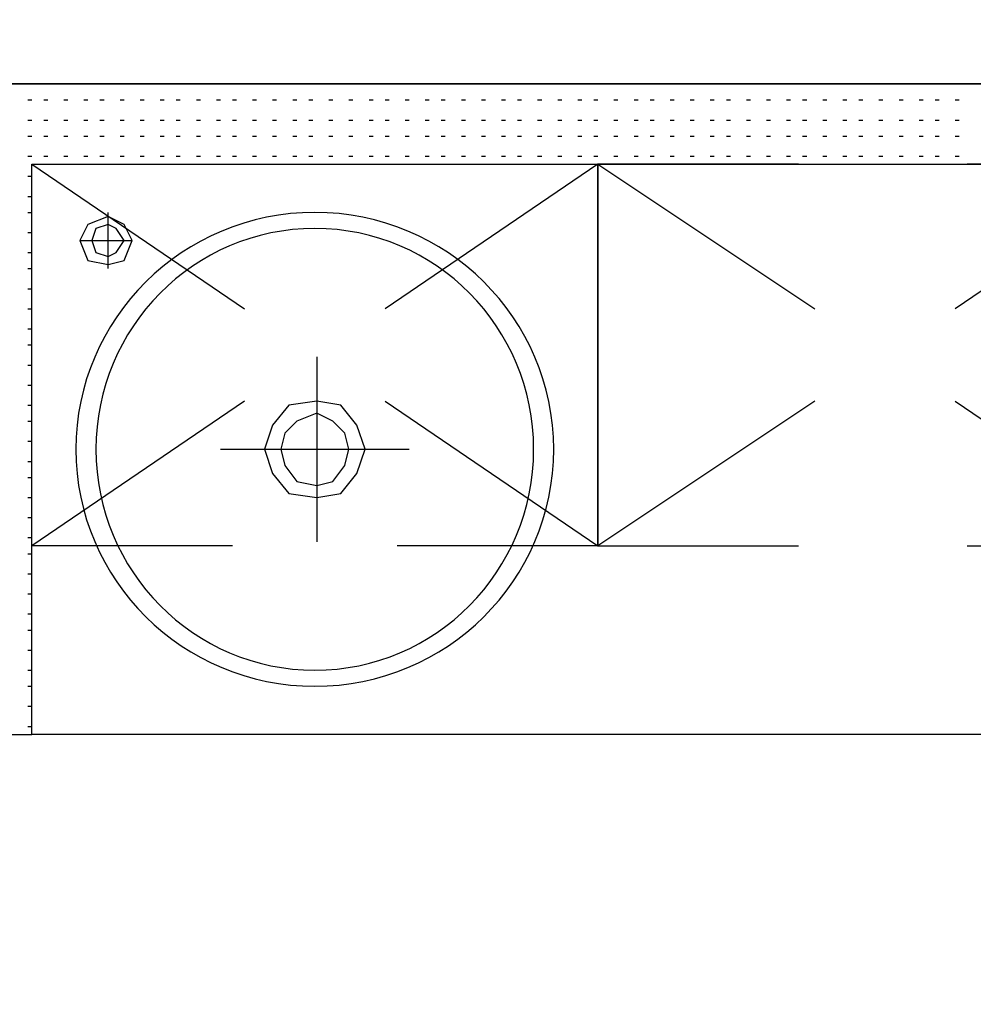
# Model space of a CAD drawing. Header units: millimetres. Extents: x 46 to 491, y -41 to 547.
# Tile 37 of 140: x 124 to 134, y 101 to 111. Entities that reach past the tile are written whole.
import ezdxf
from ezdxf import colors
from ezdxf.entities.mleader import LeaderData, LeaderLine
from ezdxf.math import Vec2, Vec3

# ---------------------------------------------------------------- set-up
doc = ezdxf.new("R2010")
doc.units = ezdxf.units.MM
doc.header["$LTSCALE"] = 10
doc.layers.add('_IE_adresy', color=173, linetype='Continuous')
doc.layers.add('xref', color=252, linetype='Continuous')
doc.styles.add('EEP_adresy', font='ARIALNI.TTF', dxfattribs={"width": 0.9, "height": 20})

# ---------------------------------------------------------------- blocks, each defined once
blk = doc.blocks.new('stacja')
at = {"color": 9, "lineweight": 25}
for points in [[(70.231, 59.351333), (104.605667, 59.351333), (104.605667, 60.198), (20.616334, 60.198), (20.616334, 59.351333)], [(68.707, 59.351333), (68.707, 53.34), (70.231, 53.34), (70.231, 59.351333)], [(70.231, 59.351333), (72.347667, 59.351333)], [(72.347667, 55.329666), (70.231, 55.329666), (70.231, 59.351333), (72.474667, 57.827333)], [(73.956334, 56.853666), (76.2, 55.329666), (76.2, 59.351333), (73.956334, 57.827333)], [(74.083334, 59.351333), (76.2, 59.351333), (76.2, 55.329666), (74.083334, 55.329666)], [(78.316667, 59.351333), (76.2, 59.351333), (76.2, 55.329666)], [(78.486, 56.853666), (76.2, 55.329666), (76.2, 59.351333), (78.486, 57.827333)], [(80.094667, 55.329666), (82.211334, 55.329666), (82.211334, 59.351333), (79.967667, 57.827333)], [(82.211334, 59.351333), (80.094667, 59.351333)], [(73.236667, 57.319333), (73.236667, 55.372)], [(72.474667, 56.853666), (70.231, 55.329666)], [(79.967667, 56.853666), (82.211334, 55.329666)], [(72.220667, 56.345666), (74.210334, 56.345666)], [(76.2, 55.329666), (78.316667, 55.329666)]]:
    blk.add_lwpolyline(points, dxfattribs=at)
for points in [[(71.289334, 58.547), (71.204667, 58.716333), (71.035334, 58.801), (70.823667, 58.716333), (70.739, 58.547), (70.823667, 58.335333), (71.035334, 58.293), (71.204667, 58.335333)], [(71.204667, 58.547), (71.12, 58.674), (71.035334, 58.716333), (70.908334, 58.674), (70.866, 58.547), (70.908334, 58.42), (71.035334, 58.377666), (71.12, 58.42)], [(73.744667, 56.345666), (73.66, 56.599666), (73.490667, 56.811333), (73.236667, 56.853666), (72.940334, 56.811333), (72.771, 56.599666), (72.686334, 56.345666), (72.771, 56.091666), (72.940334, 55.88), (73.236667, 55.837666), (73.490667, 55.88), (73.66, 56.091666)], [(73.575334, 56.345666), (73.533, 56.515), (73.406, 56.642), (73.236667, 56.726666), (73.025, 56.642), (72.898, 56.515), (72.855667, 56.345666), (72.898, 56.176333), (73.025, 56.007), (73.236667, 55.964666), (73.406, 56.007), (73.533, 56.176333)]]:
    blk.add_lwpolyline(points, close=True, dxfattribs=at)
for major_axis, ratio in [((2.518833, 0), 0.991597), ((0, -2.328333), 0.990909)]:
    blk.add_ellipse((73.2155, 56.345666), major_axis=major_axis, ratio=ratio, start_param=0, end_param=6.283185, dxfattribs=at)
for points in [[(20.616334, 60.198), (20.616334, 60.198), (104.605667, 60.198), (104.605667, 60.198)], [(70.188667, 60.028666), (70.188667, 60.028666), (70.231, 60.028666), (70.231, 60.028666)], [(70.358, 60.028666), (70.358, 60.028666), (70.400334, 60.028666), (70.400334, 60.028666)], [(70.569667, 60.028666), (70.569667, 60.028666), (70.612, 60.028666), (70.612, 60.028666)], [(70.781334, 60.028666), (70.781334, 60.028666), (70.823667, 60.028666), (70.823667, 60.028666)], [(70.950667, 60.028666), (70.950667, 60.028666), (70.993, 60.028666), (70.993, 60.028666)], [(71.162334, 60.028666), (71.162334, 60.028666), (71.204667, 60.028666), (71.204667, 60.028666)], [(71.374, 60.028666), (71.374, 60.028666), (71.416334, 60.028666), (71.416334, 60.028666)], [(71.585667, 60.028666), (71.585667, 60.028666), (71.628, 60.028666), (71.628, 60.028666)], [(71.755, 60.028666), (71.755, 60.028666), (71.797334, 60.028666), (71.797334, 60.028666)], [(71.966667, 60.028666), (71.966667, 60.028666), (72.009, 60.028666), (72.009, 60.028666)], [(72.178334, 60.028666), (72.178334, 60.028666), (72.220667, 60.028666), (72.220667, 60.028666)], [(72.347667, 60.028666), (72.347667, 60.028666), (72.39, 60.028666), (72.39, 60.028666)], [(72.559334, 60.028666), (72.559334, 60.028666), (72.601667, 60.028666), (72.601667, 60.028666)], [(72.771, 60.028666), (72.771, 60.028666), (72.813334, 60.028666), (72.813334, 60.028666)], [(72.982667, 60.028666), (72.982667, 60.028666), (73.025, 60.028666), (73.025, 60.028666)], [(73.152, 60.028666), (73.152, 60.028666), (73.194334, 60.028666), (73.194334, 60.028666)], [(73.363667, 60.028666), (73.363667, 60.028666), (73.406, 60.028666), (73.406, 60.028666)], [(73.575334, 60.028666), (73.575334, 60.028666), (73.617667, 60.028666), (73.617667, 60.028666)], [(73.787, 60.028666), (73.787, 60.028666), (73.829334, 60.028666), (73.829334, 60.028666)], [(73.956334, 60.028666), (73.956334, 60.028666), (73.998667, 60.028666), (73.998667, 60.028666)], [(74.168, 60.028666), (74.168, 60.028666), (74.210334, 60.028666), (74.210334, 60.028666)], [(74.379667, 60.028666), (74.379667, 60.028666), (74.422, 60.028666), (74.422, 60.028666)], [(74.549, 60.028666), (74.549, 60.028666), (74.591334, 60.028666), (74.591334, 60.028666)], [(74.760667, 60.028666), (74.760667, 60.028666), (74.803, 60.028666), (74.803, 60.028666)], [(74.972334, 60.028666), (74.972334, 60.028666), (75.014667, 60.028666), (75.014667, 60.028666)], [(75.184, 60.028666), (75.184, 60.028666), (75.226334, 60.028666), (75.226334, 60.028666)], [(75.353334, 60.028666), (75.353334, 60.028666), (75.395667, 60.028666), (75.395667, 60.028666)], [(75.565, 60.028666), (75.565, 60.028666), (75.607334, 60.028666), (75.607334, 60.028666)], [(75.776667, 60.028666), (75.776667, 60.028666), (75.819, 60.028666), (75.819, 60.028666)], [(75.988334, 60.028666), (75.988334, 60.028666), (76.030667, 60.028666), (76.030667, 60.028666)], [(76.157667, 60.028666), (76.157667, 60.028666), (76.2, 60.028666), (76.2, 60.028666)], [(76.369334, 60.028666), (76.369334, 60.028666), (76.411667, 60.028666), (76.411667, 60.028666)], [(76.581, 60.028666), (76.581, 60.028666), (76.623334, 60.028666), (76.623334, 60.028666)], [(76.750334, 60.028666), (76.750334, 60.028666), (76.792667, 60.028666), (76.792667, 60.028666)], [(76.962, 60.028666), (76.962, 60.028666), (77.004334, 60.028666), (77.004334, 60.028666)], [(77.173667, 60.028666), (77.173667, 60.028666), (77.216, 60.028666), (77.216, 60.028666)], [(77.385334, 60.028666), (77.385334, 60.028666), (77.427667, 60.028666), (77.427667, 60.028666)], [(77.554667, 60.028666), (77.554667, 60.028666), (77.597, 60.028666), (77.597, 60.028666)], [(77.766334, 60.028666), (77.766334, 60.028666), (77.808667, 60.028666), (77.808667, 60.028666)], [(77.978, 60.028666), (77.978, 60.028666), (78.020334, 60.028666), (78.020334, 60.028666)], [(78.189667, 60.028666), (78.189667, 60.028666), (78.232, 60.028666), (78.232, 60.028666)], [(78.359, 60.028666), (78.359, 60.028666), (78.401334, 60.028666), (78.401334, 60.028666)], [(78.570667, 60.028666), (78.570667, 60.028666), (78.613, 60.028666), (78.613, 60.028666)], [(78.782334, 60.028666), (78.782334, 60.028666), (78.824667, 60.028666), (78.824667, 60.028666)], [(78.951667, 60.028666), (78.951667, 60.028666), (78.994, 60.028666), (78.994, 60.028666)], [(79.163334, 60.028666), (79.163334, 60.028666), (79.205667, 60.028666), (79.205667, 60.028666)], [(79.375, 60.028666), (79.375, 60.028666), (79.417334, 60.028666), (79.417334, 60.028666)], [(79.586667, 60.028666), (79.586667, 60.028666), (79.629, 60.028666), (79.629, 60.028666)], [(79.756, 60.028666), (79.756, 60.028666), (79.798334, 60.028666), (79.798334, 60.028666)], [(79.967667, 60.028666), (79.967667, 60.028666), (80.01, 60.028666), (80.01, 60.028666)], [(70.188667, 59.817), (70.188667, 59.817), (70.231, 59.817), (70.231, 59.817)], [(70.358, 59.817), (70.358, 59.817), (70.400334, 59.817), (70.400334, 59.817)], [(70.569667, 59.817), (70.569667, 59.817), (70.612, 59.817), (70.612, 59.817)], [(70.781334, 59.817), (70.781334, 59.817), (70.823667, 59.817), (70.823667, 59.817)], [(70.950667, 59.817), (70.950667, 59.817), (70.993, 59.817), (70.993, 59.817)], [(71.162334, 59.817), (71.162334, 59.817), (71.204667, 59.817), (71.204667, 59.817)], [(71.374, 59.817), (71.374, 59.817), (71.416334, 59.817), (71.416334, 59.817)], [(71.585667, 59.817), (71.585667, 59.817), (71.628, 59.817), (71.628, 59.817)], [(71.755, 59.817), (71.755, 59.817), (71.797334, 59.817), (71.797334, 59.817)], [(71.966667, 59.817), (71.966667, 59.817), (72.009, 59.817), (72.009, 59.817)], [(72.178334, 59.817), (72.178334, 59.817), (72.220667, 59.817), (72.220667, 59.817)], [(72.347667, 59.817), (72.347667, 59.817), (72.39, 59.817), (72.39, 59.817)], [(72.559334, 59.817), (72.559334, 59.817), (72.601667, 59.817), (72.601667, 59.817)], [(72.771, 59.817), (72.771, 59.817), (72.813334, 59.817), (72.813334, 59.817)], [(72.982667, 59.817), (72.982667, 59.817), (73.025, 59.817), (73.025, 59.817)], [(73.152, 59.817), (73.152, 59.817), (73.194334, 59.817), (73.194334, 59.817)], [(73.363667, 59.817), (73.363667, 59.817), (73.406, 59.817), (73.406, 59.817)], [(73.575334, 59.817), (73.575334, 59.817), (73.617667, 59.817), (73.617667, 59.817)], [(73.787, 59.817), (73.787, 59.817), (73.829334, 59.817), (73.829334, 59.817)], [(73.956334, 59.817), (73.956334, 59.817), (73.998667, 59.817), (73.998667, 59.817)], [(74.168, 59.817), (74.168, 59.817), (74.210334, 59.817), (74.210334, 59.817)], [(74.379667, 59.817), (74.379667, 59.817), (74.422, 59.817), (74.422, 59.817)], [(74.549, 59.817), (74.549, 59.817), (74.591334, 59.817), (74.591334, 59.817)], [(74.760667, 59.817), (74.760667, 59.817), (74.803, 59.817), (74.803, 59.817)], [(74.972334, 59.817), (74.972334, 59.817), (75.014667, 59.817), (75.014667, 59.817)], [(75.184, 59.817), (75.184, 59.817), (75.226334, 59.817), (75.226334, 59.817)], [(75.353334, 59.817), (75.353334, 59.817), (75.395667, 59.817), (75.395667, 59.817)], [(75.565, 59.817), (75.565, 59.817), (75.607334, 59.817), (75.607334, 59.817)], [(75.776667, 59.817), (75.776667, 59.817), (75.819, 59.817), (75.819, 59.817)], [(75.988334, 59.817), (75.988334, 59.817), (76.030667, 59.817), (76.030667, 59.817)], [(76.157667, 59.817), (76.157667, 59.817), (76.2, 59.817), (76.2, 59.817)], [(76.369334, 59.817), (76.369334, 59.817), (76.411667, 59.817), (76.411667, 59.817)], [(76.581, 59.817), (76.581, 59.817), (76.623334, 59.817), (76.623334, 59.817)], [(76.750334, 59.817), (76.750334, 59.817), (76.792667, 59.817), (76.792667, 59.817)], [(76.962, 59.817), (76.962, 59.817), (77.004334, 59.817), (77.004334, 59.817)], [(77.173667, 59.817), (77.173667, 59.817), (77.216, 59.817), (77.216, 59.817)], [(77.385334, 59.817), (77.385334, 59.817), (77.427667, 59.817), (77.427667, 59.817)], [(77.554667, 59.817), (77.554667, 59.817), (77.597, 59.817), (77.597, 59.817)], [(77.766334, 59.817), (77.766334, 59.817), (77.808667, 59.817), (77.808667, 59.817)], [(77.978, 59.817), (77.978, 59.817), (78.020334, 59.817), (78.020334, 59.817)], [(78.189667, 59.817), (78.189667, 59.817), (78.232, 59.817), (78.232, 59.817)], [(78.359, 59.817), (78.359, 59.817), (78.401334, 59.817), (78.401334, 59.817)], [(78.570667, 59.817), (78.570667, 59.817), (78.613, 59.817), (78.613, 59.817)], [(78.782334, 59.817), (78.782334, 59.817), (78.824667, 59.817), (78.824667, 59.817)], [(78.951667, 59.817), (78.951667, 59.817), (78.994, 59.817), (78.994, 59.817)], [(79.163334, 59.817), (79.163334, 59.817), (79.205667, 59.817), (79.205667, 59.817)], [(79.375, 59.817), (79.375, 59.817), (79.417334, 59.817), (79.417334, 59.817)], [(79.586667, 59.817), (79.586667, 59.817), (79.629, 59.817), (79.629, 59.817)], [(79.756, 59.817), (79.756, 59.817), (79.798334, 59.817), (79.798334, 59.817)], [(79.967667, 59.817), (79.967667, 59.817), (80.01, 59.817), (80.01, 59.817)], [(70.188667, 59.647666), (70.188667, 59.647666), (70.231, 59.647666), (70.231, 59.647666)], [(70.358, 59.647666), (70.358, 59.647666), (70.400334, 59.647666), (70.400334, 59.647666)], [(70.569667, 59.647666), (70.569667, 59.647666), (70.612, 59.647666), (70.612, 59.647666)], [(70.781334, 59.647666), (70.781334, 59.647666), (70.823667, 59.647666), (70.823667, 59.647666)], [(70.950667, 59.647666), (70.950667, 59.647666), (70.993, 59.647666), (70.993, 59.647666)], [(71.162334, 59.647666), (71.162334, 59.647666), (71.204667, 59.647666), (71.204667, 59.647666)], [(71.374, 59.647666), (71.374, 59.647666), (71.416334, 59.647666), (71.416334, 59.647666)], [(71.585667, 59.647666), (71.585667, 59.647666), (71.628, 59.647666), (71.628, 59.647666)], [(71.755, 59.647666), (71.755, 59.647666), (71.797334, 59.647666), (71.797334, 59.647666)], [(71.966667, 59.647666), (71.966667, 59.647666), (72.009, 59.647666), (72.009, 59.647666)], [(72.178334, 59.647666), (72.178334, 59.647666), (72.220667, 59.647666), (72.220667, 59.647666)], [(72.347667, 59.647666), (72.347667, 59.647666), (72.39, 59.647666), (72.39, 59.647666)], [(72.559334, 59.647666), (72.559334, 59.647666), (72.601667, 59.647666), (72.601667, 59.647666)], [(72.771, 59.647666), (72.771, 59.647666), (72.813334, 59.647666), (72.813334, 59.647666)], [(72.982667, 59.647666), (72.982667, 59.647666), (73.025, 59.647666), (73.025, 59.647666)], [(73.152, 59.647666), (73.152, 59.647666), (73.194334, 59.647666), (73.194334, 59.647666)], [(73.363667, 59.647666), (73.363667, 59.647666), (73.406, 59.647666), (73.406, 59.647666)], [(73.575334, 59.647666), (73.575334, 59.647666), (73.617667, 59.647666), (73.617667, 59.647666)], [(73.787, 59.647666), (73.787, 59.647666), (73.829334, 59.647666), (73.829334, 59.647666)], [(73.956334, 59.647666), (73.956334, 59.647666), (73.998667, 59.647666), (73.998667, 59.647666)], [(74.168, 59.647666), (74.168, 59.647666), (74.210334, 59.647666), (74.210334, 59.647666)], [(74.379667, 59.647666), (74.379667, 59.647666), (74.422, 59.647666), (74.422, 59.647666)], [(74.549, 59.647666), (74.549, 59.647666), (74.591334, 59.647666), (74.591334, 59.647666)], [(74.760667, 59.647666), (74.760667, 59.647666), (74.803, 59.647666), (74.803, 59.647666)], [(74.972334, 59.647666), (74.972334, 59.647666), (75.014667, 59.647666), (75.014667, 59.647666)], [(75.184, 59.647666), (75.184, 59.647666), (75.226334, 59.647666), (75.226334, 59.647666)], [(75.353334, 59.647666), (75.353334, 59.647666), (75.395667, 59.647666), (75.395667, 59.647666)], [(75.565, 59.647666), (75.565, 59.647666), (75.607334, 59.647666), (75.607334, 59.647666)], [(75.776667, 59.647666), (75.776667, 59.647666), (75.819, 59.647666), (75.819, 59.647666)], [(75.988334, 59.647666), (75.988334, 59.647666), (76.030667, 59.647666), (76.030667, 59.647666)], [(76.157667, 59.647666), (76.157667, 59.647666), (76.2, 59.647666), (76.2, 59.647666)], [(76.369334, 59.647666), (76.369334, 59.647666), (76.411667, 59.647666), (76.411667, 59.647666)], [(76.581, 59.647666), (76.581, 59.647666), (76.623334, 59.647666), (76.623334, 59.647666)], [(76.750334, 59.647666), (76.750334, 59.647666), (76.792667, 59.647666), (76.792667, 59.647666)], [(76.962, 59.647666), (76.962, 59.647666), (77.004334, 59.647666), (77.004334, 59.647666)], [(77.173667, 59.647666), (77.173667, 59.647666), (77.216, 59.647666), (77.216, 59.647666)], [(77.385334, 59.647666), (77.385334, 59.647666), (77.427667, 59.647666), (77.427667, 59.647666)], [(77.554667, 59.647666), (77.554667, 59.647666), (77.597, 59.647666), (77.597, 59.647666)], [(77.766334, 59.647666), (77.766334, 59.647666), (77.808667, 59.647666), (77.808667, 59.647666)], [(77.978, 59.647666), (77.978, 59.647666), (78.020334, 59.647666), (78.020334, 59.647666)], [(78.189667, 59.647666), (78.189667, 59.647666), (78.232, 59.647666), (78.232, 59.647666)], [(78.359, 59.647666), (78.359, 59.647666), (78.401334, 59.647666), (78.401334, 59.647666)], [(78.570667, 59.647666), (78.570667, 59.647666), (78.613, 59.647666), (78.613, 59.647666)], [(78.782334, 59.647666), (78.782334, 59.647666), (78.824667, 59.647666), (78.824667, 59.647666)], [(78.951667, 59.647666), (78.951667, 59.647666), (78.994, 59.647666), (78.994, 59.647666)], [(79.163334, 59.647666), (79.163334, 59.647666), (79.205667, 59.647666), (79.205667, 59.647666)], [(79.375, 59.647666), (79.375, 59.647666), (79.417334, 59.647666), (79.417334, 59.647666)], [(79.586667, 59.647666), (79.586667, 59.647666), (79.629, 59.647666), (79.629, 59.647666)], [(79.756, 59.647666), (79.756, 59.647666), (79.798334, 59.647666), (79.798334, 59.647666)], [(79.967667, 59.647666), (79.967667, 59.647666), (80.01, 59.647666), (80.01, 59.647666)], [(70.188667, 59.436), (70.188667, 59.436), (70.231, 59.436), (70.231, 59.436)], [(70.358, 59.436), (70.358, 59.436), (70.400334, 59.436), (70.400334, 59.436)], [(70.569667, 59.436), (70.569667, 59.436), (70.612, 59.436), (70.612, 59.436)], [(70.781334, 59.436), (70.781334, 59.436), (70.823667, 59.436), (70.823667, 59.436)], [(70.950667, 59.436), (70.950667, 59.436), (70.993, 59.436), (70.993, 59.436)], [(71.162334, 59.436), (71.162334, 59.436), (71.204667, 59.436), (71.204667, 59.436)], [(71.374, 59.436), (71.374, 59.436), (71.416334, 59.436), (71.416334, 59.436)], [(71.585667, 59.436), (71.585667, 59.436), (71.628, 59.436), (71.628, 59.436)], [(71.755, 59.436), (71.755, 59.436), (71.797334, 59.436), (71.797334, 59.436)], [(71.966667, 59.436), (71.966667, 59.436), (72.009, 59.436), (72.009, 59.436)], [(72.178334, 59.436), (72.178334, 59.436), (72.220667, 59.436), (72.220667, 59.436)], [(72.347667, 59.436), (72.347667, 59.436), (72.39, 59.436), (72.39, 59.436)], [(72.559334, 59.436), (72.559334, 59.436), (72.601667, 59.436), (72.601667, 59.436)], [(72.771, 59.436), (72.771, 59.436), (72.813334, 59.436), (72.813334, 59.436)], [(72.982667, 59.436), (72.982667, 59.436), (73.025, 59.436), (73.025, 59.436)], [(73.152, 59.436), (73.152, 59.436), (73.194334, 59.436), (73.194334, 59.436)], [(73.363667, 59.436), (73.363667, 59.436), (73.406, 59.436), (73.406, 59.436)], [(73.575334, 59.436), (73.575334, 59.436), (73.617667, 59.436), (73.617667, 59.436)], [(73.787, 59.436), (73.787, 59.436), (73.829334, 59.436), (73.829334, 59.436)], [(73.956334, 59.436), (73.956334, 59.436), (73.998667, 59.436), (73.998667, 59.436)], [(74.168, 59.436), (74.168, 59.436), (74.210334, 59.436), (74.210334, 59.436)], [(74.379667, 59.436), (74.379667, 59.436), (74.422, 59.436), (74.422, 59.436)], [(74.549, 59.436), (74.549, 59.436), (74.591334, 59.436), (74.591334, 59.436)], [(74.760667, 59.436), (74.760667, 59.436), (74.803, 59.436), (74.803, 59.436)], [(74.972334, 59.436), (74.972334, 59.436), (75.014667, 59.436), (75.014667, 59.436)], [(75.184, 59.436), (75.184, 59.436), (75.226334, 59.436), (75.226334, 59.436)], [(75.353334, 59.436), (75.353334, 59.436), (75.395667, 59.436), (75.395667, 59.436)], [(75.565, 59.436), (75.565, 59.436), (75.607334, 59.436), (75.607334, 59.436)], [(75.776667, 59.436), (75.776667, 59.436), (75.819, 59.436), (75.819, 59.436)], [(75.988334, 59.436), (75.988334, 59.436), (76.030667, 59.436), (76.030667, 59.436)], [(76.157667, 59.436), (76.157667, 59.436), (76.2, 59.436), (76.2, 59.436)], [(76.369334, 59.436), (76.369334, 59.436), (76.411667, 59.436), (76.411667, 59.436)], [(76.581, 59.436), (76.581, 59.436), (76.623334, 59.436), (76.623334, 59.436)], [(76.750334, 59.436), (76.750334, 59.436), (76.792667, 59.436), (76.792667, 59.436)], [(76.962, 59.436), (76.962, 59.436), (77.004334, 59.436), (77.004334, 59.436)], [(77.173667, 59.436), (77.173667, 59.436), (77.216, 59.436), (77.216, 59.436)], [(77.385334, 59.436), (77.385334, 59.436), (77.427667, 59.436), (77.427667, 59.436)], [(77.554667, 59.436), (77.554667, 59.436), (77.597, 59.436), (77.597, 59.436)], [(77.766334, 59.436), (77.766334, 59.436), (77.808667, 59.436), (77.808667, 59.436)], [(77.978, 59.436), (77.978, 59.436), (78.020334, 59.436), (78.020334, 59.436)], [(78.189667, 59.436), (78.189667, 59.436), (78.232, 59.436), (78.232, 59.436)], [(78.359, 59.436), (78.359, 59.436), (78.401334, 59.436), (78.401334, 59.436)], [(78.570667, 59.436), (78.570667, 59.436), (78.613, 59.436), (78.613, 59.436)], [(78.782334, 59.436), (78.782334, 59.436), (78.824667, 59.436), (78.824667, 59.436)], [(78.951667, 59.436), (78.951667, 59.436), (78.994, 59.436), (78.994, 59.436)], [(79.163334, 59.436), (79.163334, 59.436), (79.205667, 59.436), (79.205667, 59.436)], [(79.375, 59.436), (79.375, 59.436), (79.417334, 59.436), (79.417334, 59.436)], [(79.586667, 59.436), (79.586667, 59.436), (79.629, 59.436), (79.629, 59.436)], [(79.756, 59.436), (79.756, 59.436), (79.798334, 59.436), (79.798334, 59.436)], [(79.967667, 59.436), (79.967667, 59.436), (80.01, 59.436), (80.01, 59.436)], [(70.188667, 59.224333), (70.188667, 59.224333), (70.231, 59.224333), (70.231, 59.224333)], [(70.188667, 59.012666), (70.188667, 59.012666), (70.231, 59.012666), (70.231, 59.012666)], [(70.188667, 58.843333), (70.188667, 58.843333), (70.231, 58.843333), (70.231, 58.843333)], [(71.035334, 58.250666), (71.035334, 58.250666), (71.035334, 58.843333), (71.035334, 58.843333)], [(70.188667, 58.631666), (70.188667, 58.631666), (70.231, 58.631666), (70.231, 58.631666)], [(70.739, 58.547), (70.739, 58.547), (71.289334, 58.547), (71.289334, 58.547)], [(70.188667, 58.42), (70.188667, 58.42), (70.231, 58.42), (70.231, 58.42)], [(70.188667, 58.250666), (70.188667, 58.250666), (70.231, 58.250666), (70.231, 58.250666)], [(70.188667, 58.039), (70.188667, 58.039), (70.231, 58.039), (70.231, 58.039)], [(70.188667, 57.827333), (70.188667, 57.827333), (70.231, 57.827333), (70.231, 57.827333)], [(70.188667, 57.615666), (70.188667, 57.615666), (70.231, 57.615666), (70.231, 57.615666)], [(70.188667, 57.446333), (70.188667, 57.446333), (70.231, 57.446333), (70.231, 57.446333)], [(70.188667, 57.234666), (70.188667, 57.234666), (70.231, 57.234666), (70.231, 57.234666)], [(70.188667, 57.023), (70.188667, 57.023), (70.231, 57.023), (70.231, 57.023)], [(70.188667, 56.811333), (70.188667, 56.811333), (70.231, 56.811333), (70.231, 56.811333)], [(70.188667, 56.642), (70.188667, 56.642), (70.231, 56.642), (70.231, 56.642)], [(70.188667, 56.430333), (70.188667, 56.430333), (70.231, 56.430333), (70.231, 56.430333)], [(70.188667, 56.218666), (70.188667, 56.218666), (70.231, 56.218666), (70.231, 56.218666)], [(70.188667, 56.049333), (70.188667, 56.049333), (70.231, 56.049333), (70.231, 56.049333)], [(70.188667, 55.837666), (70.188667, 55.837666), (70.231, 55.837666), (70.231, 55.837666)], [(70.188667, 55.626), (70.188667, 55.626), (70.231, 55.626), (70.231, 55.626)], [(70.188667, 55.414333), (70.188667, 55.414333), (70.231, 55.414333), (70.231, 55.414333)], [(70.188667, 55.245), (70.188667, 55.245), (70.231, 55.245), (70.231, 55.245)], [(70.188667, 55.033333), (70.188667, 55.033333), (70.231, 55.033333), (70.231, 55.033333)], [(70.188667, 54.821666), (70.188667, 54.821666), (70.231, 54.821666), (70.231, 54.821666)], [(70.188667, 54.61), (70.188667, 54.61), (70.231, 54.61), (70.231, 54.61)], [(70.188667, 54.440666), (70.188667, 54.440666), (70.231, 54.440666), (70.231, 54.440666)], [(70.188667, 54.229), (70.188667, 54.229), (70.231, 54.229), (70.231, 54.229)], [(70.188667, 54.017333), (70.188667, 54.017333), (70.231, 54.017333), (70.231, 54.017333)], [(70.188667, 53.848), (70.188667, 53.848), (70.231, 53.848), (70.231, 53.848)], [(70.188667, 53.636333), (70.188667, 53.636333), (70.231, 53.636333), (70.231, 53.636333)], [(70.188667, 53.424666), (70.188667, 53.424666), (70.231, 53.424666), (70.231, 53.424666)], [(104.605667, 53.34), (104.605667, 53.34), (70.231, 53.34), (70.231, 53.34)]]:
    blk.add_open_spline(points, degree=3, dxfattribs=at)

msp = doc.modelspace()

# ---------------------------------------------------------------- block references
at = {"layer": 'xref'}
msp.add_blockref('stacja', (53.992334, 50.410128), dxfattribs=at)

# ---------------------------------------------------------------- leaders
at = {"layer": '_IE_adresy', "color": 1}
ml = msp.add_multileader_mtext('Standard', dxfattribs=at)
ml.set_content('{\\W1;\\fArial|b0|i0|c238|p34;Istn. szafa pożarowa\\PProj.kabel XFLAME E90 5x1x240mm2\\Pzasilić z wolnego obwodu\\PZab. gG200A }', color=1, style='EEP_adresy')
ml.set_leader_properties(color=1)
ml.build(insert=Vec2(0, 0))
ml.multileader.update_dxf_attribs({"text_left_attachment_type": 6, "text_right_attachment_type": 6, "dogleg_length": 0.5, "arrow_head_size": 3})
ctx = ml.context
ctx.base_point, ctx.char_height, ctx.arrow_head_size, ctx.landing_gap_size, ctx.plane_origin = Vec3(127.644572, 130.928128), 2.5, 3, 0.4, Vec3(309.664545, 125.520573)
ctx.left_attachment, ctx.right_attachment, ctx.text_align_type = 6, 6, 2
notes = []
notes.append((ctx, [(0, (1, 1, 0), (189.996083, 130.928128), (-1, 0), 2.410992, [(2, [(204.020679, 100.904641)], 0, [])])]))
ctx.mtext.insert, ctx.mtext.width, ctx.mtext.defined_height, ctx.mtext.alignment, ctx.mtext.line_spacing_factor, ctx.mtext.flow_direction = Vec3(187.185091, 134.205754), 98.67878785, 54.223772, 3, 0.96, 5
for ctx, leaders in notes:
    for number, flags, end, landing, length, lines in leaders:
        leader = LeaderData()
        leader.index, (leader.has_last_leader_line, leader.has_dogleg_vector, leader.attachment_direction) = number, flags
        leader.last_leader_point, leader.dogleg_vector, leader.dogleg_length = Vec3(end), Vec3(landing), length
        for number, points, colour, breaks in lines:
            line = LeaderLine()
            line.index, line.vertices, line.color, line.breaks = number, Vec3.list(points), colors.encode_raw_color(colour), breaks
            leader.lines.append(line)
        ctx.leaders.append(leader)

doc.saveas('drawing.dxf')
